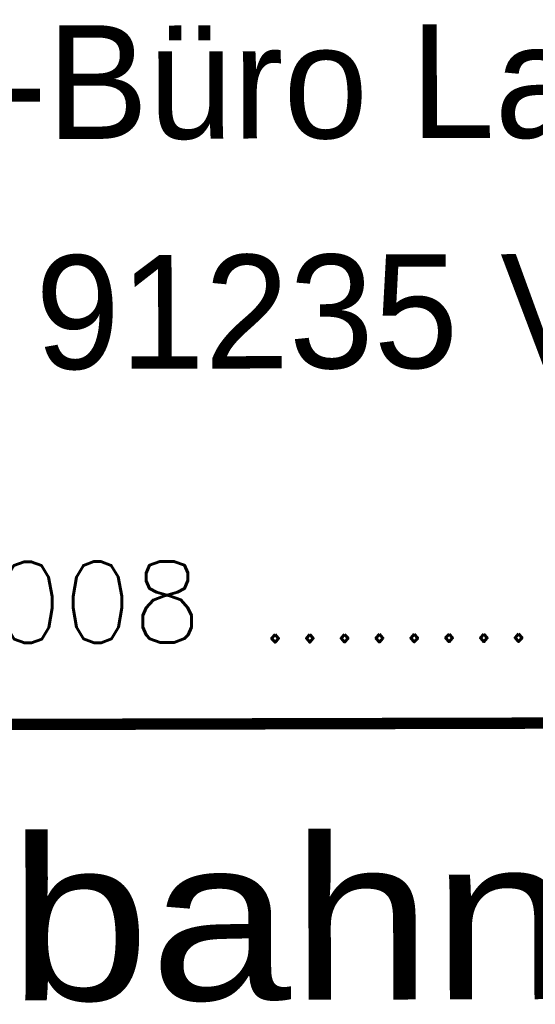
# Model space of a CAD drawing. Extents: x 0 to 1135, y 0 to 420.
# Tile 10 of 32: x 1076 to 1092, y 40 to 70. Entities that reach past the tile are written whole.
import ezdxf
from ezdxf.enums import TextEntityAlignment as Align

# ---------------------------------------------------------------- set-up
doc = ezdxf.new("R2010")
doc.units = 0
doc.header["$LTSCALE"] = 2
doc.header["$MEASUREMENT"] = 0
doc.linetypes.add('AUSGEZOGEN', pattern=[0])
doc.layers.add('LEGENDE', color=7, linetype='AUSGEZOGEN')
doc.styles.add('ROMANS', font='romans.shx', dxfattribs={"width": 0.8})
doc.styles.add('UNIR-H', font='unir_h.shx', dxfattribs={"width": 0.8})
doc.styles.add('UNIR-O', font='unir_o.shx')

msp = doc.modelspace()

# ---------------------------------------------------------------- linework, layer by layer
at = {"layer": 'LEGENDE', "const_width": 0.35}
msp.add_lwpolyline([(1057.541, 48.154), (1124.541, 48.326)], dxfattribs=at)

# ---------------------------------------------------------------- texts
at = {"layer": 'LEGENDE', "style": 'UNIR-O'}
for s, p in [('Ing.-Büro Lars Kustner', (1090.995, 66.263)), ('91235 Velden', (1090.909, 59.181))]:
    msp.add_text(s, height=3.5, rotation=0.1472, dxfattribs=at).set_placement(p, align=Align.CENTER)
at = {"layer": 'LEGENDE', "style": 'ROMANS'}
msp.add_text('01.07.2008 ...........................', height=2.5, rotation=0.1472, dxfattribs=at).set_placement((1062.302, 50.676))
at = {"layer": 'LEGENDE', "style": 'UNIR-H', "width": 1.0947}
msp.add_text('Autobahndirektion', height=5, rotation=0.1472, dxfattribs=at).set_placement((1059.563, 39.66), (1122.563, 39.821), align=Align.FIT)

doc.saveas('drawing.dxf')
